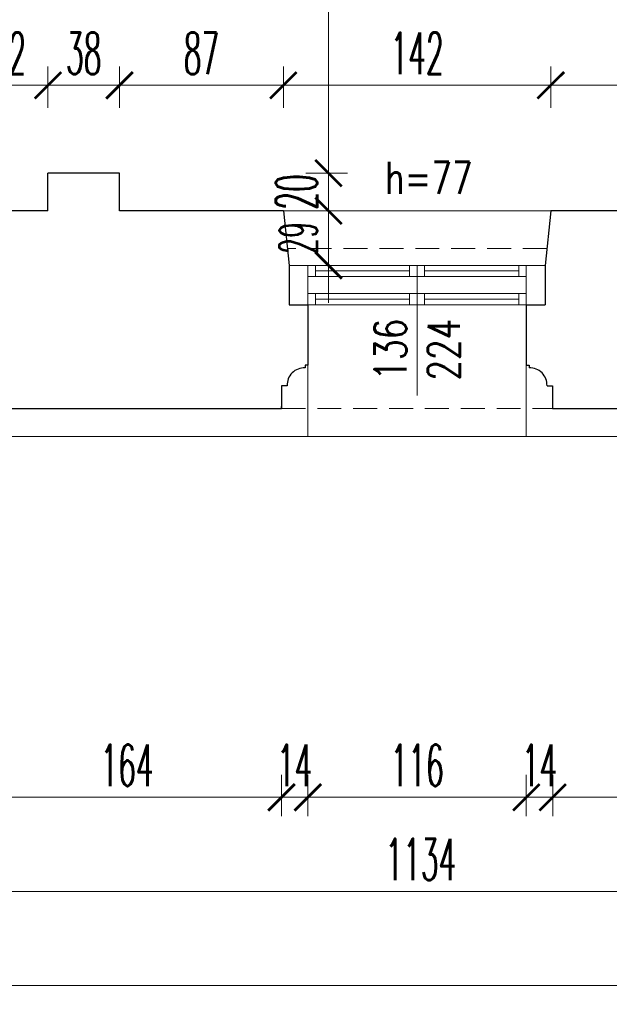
# Model space of a CAD drawing. Header units: millimetres. Extents: x -5207 to 173417, y -28809 to -6400.
# Tile 229 of 256: x 9279 to 9593, y -13721 to -13198. Entities that reach past the tile are written whole.
import ezdxf

# ---------------------------------------------------------------- set-up
doc = ezdxf.new("R2010")
doc.units = ezdxf.units.MM
doc.linetypes.add('HIDDEN', pattern=[9.525, 6.35, -3.175])
for name, color, linetype, lineweight in [('m_cienka', 6, 'Continuous', 5), ('m_stolarka', 52, 'Continuous', 9), ('m_tekst', 7, 'Continuous', 13), ('m_wymiary', 1, 'Continuous', 9), ('m_ściany', 90, 'Continuous', 30)]:
    doc.layers.add(name, color=color, linetype=linetype, lineweight=lineweight)
doc.styles.add('styl1', font='simplex.shx', dxfattribs={"width": 0.75})
doc.styles.add('WYM', font='simplex.shx', dxfattribs={"width": 0.5})
doc.dimstyles.new('ZOL_3DPROJEKT100', dxfattribs={"dimscale": 2, "dimtxt": 10, "dimasz": 5, "dimexe": 0, "dimexo": 0, "dimgap": 3, "dimtad": 1, "dimdec": 1, "dimrnd": 0.5, "dimdsep": 46, "dimtxsty": 'WYM', "dimblk1": 'YARA', "dimblk2": 'YARA', "dimsah": 1, "dimcen": 1.2, "dimdle": 6, "dimclrd": 1, "dimclre": 250, "dimclrt": 7, "dimadec": 1, "dimazin": 0, "dimtfac": 1, "dimtdec": 1, "dimtix": 1, "dimtmove": 2, "dimatfit": 3, "dimldrblk": 'WW', "dimfxl": 1, "dimfxlon": 1, "dimtolj": 1, "dimtzin": 0, "dimlwd": -1, "dimlwe": 0, "dimarcsym": 0})

# ---------------------------------------------------------------- blocks, each defined once
blk = doc.blocks.new('DIMTICK')
for p, q in [((0, 1), (0, -1)), ((-1, 0), (1, 0))]:
    blk.add_line(p, q)
at = {"const_width": 0.141}
blk.add_lwpolyline([(0.707, 0.707), (-0.707, -0.707)], dxfattribs=at)
blk = doc.blocks.new('YARA')
at = {"layer": 'm_wymiary'}
blk.add_blockref('DIMTICK', (0, 0), dxfattribs=at)
blk = doc.blocks.new('*D4369')
at = {"layer": 'Defpoints', "color": 0, "ltscale": 2, "transparency": 16777216}
for p in [(9987.45, -9859.27), (8512.62, -13404.27), (9987.45, -13404.27)]:
    blk.add_point(p, dxfattribs=at)
at = {"layer": 'm_wymiary', "color": 250, "linetype": 'HIDDEN', "lineweight": 0, "ltscale": 2, "transparency": 16777216}
for p, q in [((8524.62, -9859.27), (8512.62, -9859.27)), ((8524.62, -13404.27), (8512.62, -13404.27))]:
    blk.add_line(p, q, dxfattribs=at)
at = {"layer": 'm_wymiary', "color": 1, "ltscale": 2, "transparency": 16777216}
blk.add_line((8512.62, -9869.27), (8512.62, -13394.27), dxfattribs=at)
at = {"layer": 'm_wymiary', "color": 1, "ltscale": 2, "transparency": 16777216, "xscale": 10, "yscale": 10, "zscale": 10}
for p, rotation in [((8512.62, -9859.27), 90), ((8512.62, -13404.27), 270)]:
    blk.add_blockref('YARA', p, dxfattribs=dict(at, rotation=rotation))
at = {"layer": 'm_wymiary', "color": 7, "ltscale": 2, "transparency": 16777216, "insert": (8495.62, -11631.77), "char_height": 22, "attachment_point": 5, "rotation": 90, "style": 'WYM'}
blk.add_mtext('\\A1;3545', dxfattribs=at)
blk = doc.blocks.new('WW')
at = {"ltscale": 2}
for p, q in [((3, 3), (-3, -3)), ((0, -3), (0, 3)), ((-6.31, 0), (6.1, 0))]:
    blk.add_line(p, q, dxfattribs=at)
blk = doc.blocks.new('*D4432')
at = {"layer": 'Defpoints', "color": 0, "ltscale": 2, "transparency": 16777216}
for p in [(9254.45, -13404.27), (9418.45, -13403.74), (9418.45, -13610.98)]:
    blk.add_point(p, dxfattribs=at)
at = {"layer": 'm_wymiary', "color": 250, "linetype": 'HIDDEN', "lineweight": 0, "ltscale": 2, "transparency": 16777216}
for p, q in [((9254.45, -13598.98), (9254.45, -13610.98)), ((9418.45, -13598.98), (9418.45, -13610.98))]:
    blk.add_line(p, q, dxfattribs=at)
at = {"layer": 'm_wymiary', "color": 1, "ltscale": 2, "transparency": 16777216}
blk.add_line((9264.45, -13610.98), (9408.45, -13610.98), dxfattribs=at)
at = {"layer": 'm_wymiary', "color": 1, "ltscale": 2, "transparency": 16777216, "xscale": 10, "yscale": 10, "zscale": 10, "rotation": 180}
blk.add_blockref('YARA', (9254.45, -13610.98), dxfattribs=at)
at = {"layer": 'm_wymiary', "color": 1, "ltscale": 2, "transparency": 16777216, "xscale": 10, "yscale": 10, "zscale": 10}
blk.add_blockref('YARA', (9418.45, -13610.98), dxfattribs=at)
at = {"layer": 'm_wymiary', "color": 7, "ltscale": 2, "transparency": 16777216, "insert": (9336.45, -13593.98), "char_height": 22, "attachment_point": 5, "style": 'WYM'}
blk.add_mtext('\\A1;164', dxfattribs=at)
blk = doc.blocks.new('*D4433')
at = {"layer": 'Defpoints', "color": 0, "ltscale": 2, "transparency": 16777216}
for p in [(9432.45, -13364.77), (9418.45, -13403.74), (9432.45, -13610.98)]:
    blk.add_point(p, dxfattribs=at)
at = {"layer": 'm_wymiary', "color": 250, "linetype": 'HIDDEN', "lineweight": 0, "ltscale": 2, "transparency": 16777216}
for p, q in [((9418.45, -13598.98), (9418.45, -13610.98)), ((9432.45, -13598.98), (9432.45, -13610.98))]:
    blk.add_line(p, q, dxfattribs=at)
at = {"layer": 'm_wymiary', "color": 1, "ltscale": 2, "transparency": 16777216}
for p, q in [((9408.45, -13610.98), (9398.45, -13610.98)), ((9418.45, -13610.98), (9432.45, -13610.98)), ((9442.45, -13610.98), (9452.45, -13610.98))]:
    blk.add_line(p, q, dxfattribs=at)
at = {"layer": 'm_wymiary', "color": 1, "ltscale": 2, "transparency": 16777216, "xscale": 10, "yscale": 10, "zscale": 10}
blk.add_blockref('YARA', (9418.45, -13610.98), dxfattribs=at)
at = {"layer": 'm_wymiary', "color": 1, "ltscale": 2, "transparency": 16777216, "xscale": 10, "yscale": 10, "zscale": 10, "rotation": 180}
blk.add_blockref('YARA', (9432.45, -13610.98), dxfattribs=at)
at = {"layer": 'm_wymiary', "color": 7, "ltscale": 2, "transparency": 16777216, "insert": (9425.45, -13593.98), "char_height": 22, "attachment_point": 5, "style": 'WYM'}
blk.add_mtext('\\A1;14', dxfattribs=at)
blk = doc.blocks.new('*D4434')
at = {"layer": 'Defpoints', "color": 0, "ltscale": 2, "transparency": 16777216}
for p in [(9432.45, -13364.77), (9548.45, -13364.77), (9548.45, -13610.98)]:
    blk.add_point(p, dxfattribs=at)
at = {"layer": 'm_wymiary', "color": 250, "linetype": 'HIDDEN', "lineweight": 0, "ltscale": 2, "transparency": 16777216}
for p, q in [((9432.45, -13598.98), (9432.45, -13610.98)), ((9548.45, -13598.98), (9548.45, -13610.98))]:
    blk.add_line(p, q, dxfattribs=at)
at = {"layer": 'm_wymiary', "color": 1, "ltscale": 2, "transparency": 16777216}
blk.add_line((9442.45, -13610.98), (9538.45, -13610.98), dxfattribs=at)
at = {"layer": 'm_wymiary', "color": 1, "ltscale": 2, "transparency": 16777216, "xscale": 10, "yscale": 10, "zscale": 10, "rotation": 180}
blk.add_blockref('YARA', (9432.45, -13610.98), dxfattribs=at)
at = {"layer": 'm_wymiary', "color": 1, "ltscale": 2, "transparency": 16777216, "xscale": 10, "yscale": 10, "zscale": 10}
blk.add_blockref('YARA', (9548.45, -13610.98), dxfattribs=at)
at = {"layer": 'm_wymiary', "color": 7, "ltscale": 2, "transparency": 16777216, "insert": (9490.45, -13593.98), "char_height": 22, "attachment_point": 5, "style": 'WYM'}
blk.add_mtext('\\A1;116', dxfattribs=at)
blk = doc.blocks.new('*D4435')
at = {"layer": 'Defpoints', "color": 0, "ltscale": 2, "transparency": 16777216}
for p in [(9548.45, -13364.77), (9562.45, -13404.27), (9562.45, -13610.98)]:
    blk.add_point(p, dxfattribs=at)
at = {"layer": 'm_wymiary', "color": 250, "linetype": 'HIDDEN', "lineweight": 0, "ltscale": 2, "transparency": 16777216}
for p, q in [((9548.45, -13598.98), (9548.45, -13610.98)), ((9562.45, -13598.98), (9562.45, -13610.98))]:
    blk.add_line(p, q, dxfattribs=at)
at = {"layer": 'm_wymiary', "color": 1, "ltscale": 2, "transparency": 16777216}
for p, q in [((9538.45, -13610.98), (9528.45, -13610.98)), ((9548.45, -13610.98), (9562.45, -13610.98)), ((9572.45, -13610.98), (9582.45, -13610.98))]:
    blk.add_line(p, q, dxfattribs=at)
at = {"layer": 'm_wymiary', "color": 1, "ltscale": 2, "transparency": 16777216, "xscale": 10, "yscale": 10, "zscale": 10}
blk.add_blockref('YARA', (9548.45, -13610.98), dxfattribs=at)
at = {"layer": 'm_wymiary', "color": 1, "ltscale": 2, "transparency": 16777216, "xscale": 10, "yscale": 10, "zscale": 10, "rotation": 180}
blk.add_blockref('YARA', (9562.45, -13610.98), dxfattribs=at)
at = {"layer": 'm_wymiary', "color": 7, "ltscale": 2, "transparency": 16777216, "insert": (9555.45, -13593.98), "char_height": 22, "attachment_point": 5, "style": 'WYM'}
blk.add_mtext('\\A1;14', dxfattribs=at)
blk = doc.blocks.new('*D4436')
at = {"layer": 'Defpoints', "color": 0, "ltscale": 2, "transparency": 16777216}
for p in [(9562.45, -13404.27), (9729.45, -13404.27), (9729.45, -13610.98)]:
    blk.add_point(p, dxfattribs=at)
at = {"layer": 'm_wymiary', "color": 250, "linetype": 'HIDDEN', "lineweight": 0, "ltscale": 2, "transparency": 16777216}
for p, q in [((9562.45, -13598.98), (9562.45, -13610.98)), ((9729.45, -13598.98), (9729.45, -13610.98))]:
    blk.add_line(p, q, dxfattribs=at)
at = {"layer": 'm_wymiary', "color": 1, "ltscale": 2, "transparency": 16777216}
blk.add_line((9572.45, -13610.98), (9719.45, -13610.98), dxfattribs=at)
at = {"layer": 'm_wymiary', "color": 1, "ltscale": 2, "transparency": 16777216, "xscale": 10, "yscale": 10, "zscale": 10, "rotation": 180}
blk.add_blockref('YARA', (9562.45, -13610.98), dxfattribs=at)
at = {"layer": 'm_wymiary', "color": 1, "ltscale": 2, "transparency": 16777216, "xscale": 10, "yscale": 10, "zscale": 10}
blk.add_blockref('YARA', (9729.45, -13610.98), dxfattribs=at)
at = {"layer": 'm_wymiary', "color": 7, "ltscale": 2, "transparency": 16777216, "insert": (9645.95, -13593.98), "char_height": 22, "attachment_point": 5, "style": 'WYM'}
blk.add_mtext('\\A1;167', dxfattribs=at)
blk = doc.blocks.new('*D4514')
at = {"layer": 'Defpoints', "color": 0, "ltscale": 2, "transparency": 16777216}
for p in [(8925.45, -12254.27), (10059.45, -13404.27), (10059.45, -13660.98)]:
    blk.add_point(p, dxfattribs=at)
at = {"layer": 'm_wymiary', "color": 250, "linetype": 'HIDDEN', "lineweight": 0, "ltscale": 2, "transparency": 16777216}
for p, q in [((8925.45, -13648.98), (8925.45, -13660.98)), ((10059.45, -13648.98), (10059.45, -13660.98))]:
    blk.add_line(p, q, dxfattribs=at)
at = {"layer": 'm_wymiary', "color": 1, "ltscale": 2, "transparency": 16777216}
blk.add_line((8935.45, -13660.98), (10049.45, -13660.98), dxfattribs=at)
at = {"layer": 'm_wymiary', "color": 1, "ltscale": 2, "transparency": 16777216, "xscale": 10, "yscale": 10, "zscale": 10, "rotation": 180}
blk.add_blockref('YARA', (8925.45, -13660.98), dxfattribs=at)
at = {"layer": 'm_wymiary', "color": 1, "ltscale": 2, "transparency": 16777216, "xscale": 10, "yscale": 10, "zscale": 10}
blk.add_blockref('YARA', (10059.45, -13660.98), dxfattribs=at)
at = {"layer": 'm_wymiary', "color": 7, "ltscale": 2, "transparency": 16777216, "insert": (9492.45, -13643.98), "char_height": 22, "attachment_point": 5, "style": 'WYM'}
blk.add_mtext('\\A1;1134', dxfattribs=at)
blk = doc.blocks.new('*D4520')
at = {"layer": 'Defpoints', "color": 0, "ltscale": 2, "transparency": 16777216}
for p in [(8808.45, -11811.8), (15193.45, -11811.8), (15193.45, -13710.98)]:
    blk.add_point(p, dxfattribs=at)
at = {"layer": 'm_wymiary', "color": 250, "linetype": 'HIDDEN', "lineweight": 0, "ltscale": 2, "transparency": 16777216}
for p, q in [((8808.45, -13698.98), (8808.45, -13710.98)), ((15193.45, -13698.98), (15193.45, -13710.98))]:
    blk.add_line(p, q, dxfattribs=at)
at = {"layer": 'm_wymiary', "color": 1, "ltscale": 2, "transparency": 16777216}
blk.add_line((8818.45, -13710.98), (15183.45, -13710.98), dxfattribs=at)
at = {"layer": 'm_wymiary', "color": 1, "ltscale": 2, "transparency": 16777216, "xscale": 10, "yscale": 10, "zscale": 10, "rotation": 180}
blk.add_blockref('YARA', (8808.45, -13710.98), dxfattribs=at)
at = {"layer": 'm_wymiary', "color": 1, "ltscale": 2, "transparency": 16777216, "xscale": 10, "yscale": 10, "zscale": 10}
blk.add_blockref('YARA', (15193.45, -13710.98), dxfattribs=at)
at = {"layer": 'm_wymiary', "color": 7, "ltscale": 2, "transparency": 16777216, "insert": (12000.95, -13693.98), "char_height": 22, "attachment_point": 5, "style": 'WYM'}
blk.add_mtext('\\A1;6385', dxfattribs=at)
blk = doc.blocks.new('*D4664')
at = {"layer": 'Defpoints', "color": 0, "ltscale": 2, "transparency": 16777216}
for p in [(9332.45, -13279.27), (9443.44, -13279.27), (9332.45, -13299.27)]:
    blk.add_point(p, dxfattribs=at)
at = {"layer": 'm_wymiary', "color": 1, "ltscale": 2, "transparency": 16777216}
for p, q in [((9443.44, -13269.27), (9443.44, -13259.27)), ((9443.44, -13299.27), (9443.44, -13279.27)), ((9443.44, -13309.27), (9443.44, -13319.27))]:
    blk.add_line(p, q, dxfattribs=at)
at = {"layer": 'm_wymiary', "color": 250, "linetype": 'HIDDEN', "lineweight": 0, "ltscale": 2, "transparency": 16777216}
for p, q in [((9431.44, -13279.27), (9443.44, -13279.27)), ((9431.44, -13299.27), (9443.44, -13299.27))]:
    blk.add_line(p, q, dxfattribs=at)
at = {"layer": 'm_wymiary', "color": 1, "ltscale": 2, "transparency": 16777216, "xscale": 10, "yscale": 10, "zscale": 10}
for p, rotation in [((9443.44, -13279.27), 270), ((9443.44, -13299.27), 90)]:
    blk.add_blockref('YARA', p, dxfattribs=dict(at, rotation=rotation))
at = {"layer": 'm_wymiary', "color": 7, "ltscale": 2, "transparency": 16777216, "insert": (9426.44, -13289.27), "char_height": 22, "attachment_point": 5, "rotation": 90, "style": 'WYM'}
blk.add_mtext('\\A1;20', dxfattribs=at)
blk = doc.blocks.new('*D4665')
at = {"layer": 'Defpoints', "color": 0, "ltscale": 2, "transparency": 16777216}
for p in [(9338.45, -12932.27), (9443.44, -12932.27), (9332.45, -13279.27)]:
    blk.add_point(p, dxfattribs=at)
at = {"layer": 'm_wymiary', "color": 250, "linetype": 'HIDDEN', "lineweight": 0, "ltscale": 2, "transparency": 16777216}
for p, q in [((9431.44, -12932.27), (9443.44, -12932.27)), ((9431.44, -13279.27), (9443.44, -13279.27))]:
    blk.add_line(p, q, dxfattribs=at)
at = {"layer": 'm_wymiary', "color": 1, "ltscale": 2, "transparency": 16777216}
blk.add_line((9443.44, -13269.27), (9443.44, -12942.27), dxfattribs=at)
at = {"layer": 'm_wymiary', "color": 1, "ltscale": 2, "transparency": 16777216, "xscale": 10, "yscale": 10, "zscale": 10}
for p, rotation in [((9443.44, -12932.27), 90), ((9443.44, -13279.27), 270)]:
    blk.add_blockref('YARA', p, dxfattribs=dict(at, rotation=rotation))
at = {"layer": 'm_wymiary', "color": 7, "ltscale": 2, "transparency": 16777216, "insert": (9426.44, -13105.77), "char_height": 22, "attachment_point": 5, "rotation": 90, "style": 'WYM'}
blk.add_mtext('\\A1;347', dxfattribs=at)
blk = doc.blocks.new('*D5239')
at = {"layer": 'Defpoints', "color": 0, "transparency": 16777216}
for p in [(9561.45, -13232.6), (9561.45, -13299.27), (9731.45, -13299.27)]:
    blk.add_point(p, dxfattribs=at)
at = {"layer": 'm_wymiary', "color": 250, "linetype": 'HIDDEN', "lineweight": 0, "transparency": 16777216}
for p, q in [((9561.45, -13244.6), (9561.45, -13232.6)), ((9731.45, -13244.6), (9731.45, -13232.6))]:
    blk.add_line(p, q, dxfattribs=at)
at = {"layer": 'm_wymiary', "color": 1, "transparency": 16777216}
blk.add_line((9721.45, -13232.6), (9571.45, -13232.6), dxfattribs=at)
at = {"layer": 'm_wymiary', "color": 1, "transparency": 16777216, "xscale": 10, "yscale": 10, "zscale": 10, "rotation": 180}
blk.add_blockref('YARA', (9561.45, -13232.6), dxfattribs=at)
at = {"layer": 'm_wymiary', "color": 1, "transparency": 16777216, "xscale": 10, "yscale": 10, "zscale": 10}
blk.add_blockref('YARA', (9731.45, -13232.6), dxfattribs=at)
at = {"layer": 'm_wymiary', "color": 7, "transparency": 16777216, "insert": (9646.45, -13215.6), "char_height": 22, "attachment_point": 5, "style": 'WYM'}
blk.add_mtext('\\A1;170', dxfattribs=at)
blk = doc.blocks.new('*D5240')
at = {"layer": 'Defpoints', "color": 0, "transparency": 16777216}
for p in [(9419.45, -13232.6), (9419.45, -13299.27), (9561.45, -13299.27)]:
    blk.add_point(p, dxfattribs=at)
at = {"layer": 'm_wymiary', "color": 250, "linetype": 'HIDDEN', "lineweight": 0, "transparency": 16777216}
for p, q in [((9419.45, -13244.6), (9419.45, -13232.6)), ((9561.45, -13244.6), (9561.45, -13232.6))]:
    blk.add_line(p, q, dxfattribs=at)
at = {"layer": 'm_wymiary', "color": 1, "transparency": 16777216}
blk.add_line((9551.45, -13232.6), (9429.45, -13232.6), dxfattribs=at)
at = {"layer": 'm_wymiary', "color": 1, "transparency": 16777216, "xscale": 10, "yscale": 10, "zscale": 10, "rotation": 180}
blk.add_blockref('YARA', (9419.45, -13232.6), dxfattribs=at)
at = {"layer": 'm_wymiary', "color": 1, "transparency": 16777216, "xscale": 10, "yscale": 10, "zscale": 10}
blk.add_blockref('YARA', (9561.45, -13232.6), dxfattribs=at)
at = {"layer": 'm_wymiary', "color": 7, "transparency": 16777216, "insert": (9490.45, -13215.6), "char_height": 22, "attachment_point": 5, "style": 'WYM'}
blk.add_mtext('\\A1;142', dxfattribs=at)
blk = doc.blocks.new('*D5241')
at = {"layer": 'Defpoints', "color": 0, "transparency": 16777216}
for p in [(9332.45, -13232.6), (9332.45, -13279.27), (9419.45, -13299.27)]:
    blk.add_point(p, dxfattribs=at)
at = {"layer": 'm_wymiary', "color": 250, "linetype": 'HIDDEN', "lineweight": 0, "transparency": 16777216}
for p, q in [((9332.45, -13244.6), (9332.45, -13232.6)), ((9419.45, -13244.6), (9419.45, -13232.6))]:
    blk.add_line(p, q, dxfattribs=at)
at = {"layer": 'm_wymiary', "color": 1, "transparency": 16777216}
blk.add_line((9409.45, -13232.6), (9342.45, -13232.6), dxfattribs=at)
at = {"layer": 'm_wymiary', "color": 1, "transparency": 16777216, "xscale": 10, "yscale": 10, "zscale": 10, "rotation": 180}
blk.add_blockref('YARA', (9332.45, -13232.6), dxfattribs=at)
at = {"layer": 'm_wymiary', "color": 1, "transparency": 16777216, "xscale": 10, "yscale": 10, "zscale": 10}
blk.add_blockref('YARA', (9419.45, -13232.6), dxfattribs=at)
at = {"layer": 'm_wymiary', "color": 7, "transparency": 16777216, "insert": (9375.95, -13215.6), "char_height": 22, "attachment_point": 5, "style": 'WYM'}
blk.add_mtext('\\A1;87', dxfattribs=at)
blk = doc.blocks.new('*D5242')
at = {"layer": 'Defpoints', "color": 0, "transparency": 16777216}
for p in [(9294.45, -13232.6), (9294.45, -13279.27), (9332.45, -13279.27)]:
    blk.add_point(p, dxfattribs=at)
at = {"layer": 'm_wymiary', "color": 250, "linetype": 'HIDDEN', "lineweight": 0, "transparency": 16777216}
for p, q in [((9294.45, -13244.6), (9294.45, -13232.6)), ((9332.45, -13244.6), (9332.45, -13232.6))]:
    blk.add_line(p, q, dxfattribs=at)
at = {"layer": 'm_wymiary', "color": 1, "transparency": 16777216}
blk.add_line((9322.45, -13232.6), (9304.45, -13232.6), dxfattribs=at)
at = {"layer": 'm_wymiary', "color": 1, "transparency": 16777216, "xscale": 10, "yscale": 10, "zscale": 10, "rotation": 180}
blk.add_blockref('YARA', (9294.45, -13232.6), dxfattribs=at)
at = {"layer": 'm_wymiary', "color": 1, "transparency": 16777216, "xscale": 10, "yscale": 10, "zscale": 10}
blk.add_blockref('YARA', (9332.45, -13232.6), dxfattribs=at)
at = {"layer": 'm_wymiary', "color": 7, "transparency": 16777216, "insert": (9313.45, -13215.6), "char_height": 22, "attachment_point": 5, "style": 'WYM'}
blk.add_mtext('\\A1;38', dxfattribs=at)
blk = doc.blocks.new('*D5243')
at = {"layer": 'Defpoints', "color": 0, "transparency": 16777216}
for p in [(9252.45, -13232.6), (9294.45, -13279.27), (9252.45, -13299.27)]:
    blk.add_point(p, dxfattribs=at)
at = {"layer": 'm_wymiary', "color": 250, "linetype": 'HIDDEN', "lineweight": 0, "transparency": 16777216}
for p, q in [((9252.45, -13244.6), (9252.45, -13232.6)), ((9294.45, -13244.6), (9294.45, -13232.6))]:
    blk.add_line(p, q, dxfattribs=at)
at = {"layer": 'm_wymiary', "color": 1, "transparency": 16777216}
blk.add_line((9284.45, -13232.6), (9262.45, -13232.6), dxfattribs=at)
at = {"layer": 'm_wymiary', "color": 1, "transparency": 16777216, "xscale": 10, "yscale": 10, "zscale": 10, "rotation": 180}
blk.add_blockref('YARA', (9252.45, -13232.6), dxfattribs=at)
at = {"layer": 'm_wymiary', "color": 1, "transparency": 16777216, "xscale": 10, "yscale": 10, "zscale": 10}
blk.add_blockref('YARA', (9294.45, -13232.6), dxfattribs=at)
at = {"layer": 'm_wymiary', "color": 7, "transparency": 16777216, "insert": (9273.45, -13215.6), "char_height": 22, "attachment_point": 5, "style": 'WYM'}
blk.add_mtext('\\A1;42', dxfattribs=at)
blk = doc.blocks.new('*D5324')
at = {"layer": 'Defpoints', "color": 0, "transparency": 16777216}
for p in [(9419.45, -13299.27), (9422.45, -13328.27), (9443.44, -13328.27)]:
    blk.add_point(p, dxfattribs=at)
at = {"layer": 'm_wymiary', "color": 1, "transparency": 16777216}
for p, q in [((9443.44, -13289.27), (9443.44, -13279.27)), ((9443.44, -13299.27), (9443.44, -13328.27)), ((9443.44, -13338.27), (9443.44, -13348.27))]:
    blk.add_line(p, q, dxfattribs=at)
at = {"layer": 'm_wymiary', "color": 250, "linetype": 'HIDDEN', "lineweight": 0, "transparency": 16777216}
for p, q in [((9441.44, -13299.27), (9443.44, -13299.27)), ((9441.44, -13328.27), (9443.44, -13328.27))]:
    blk.add_line(p, q, dxfattribs=at)
at = {"layer": 'm_wymiary', "color": 1, "transparency": 16777216, "xscale": 10, "yscale": 10, "zscale": 10}
for p, rotation in [((9443.44, -13299.27), 270), ((9443.44, -13328.27), 90)]:
    blk.add_blockref('YARA', p, dxfattribs=dict(at, rotation=rotation))
at = {"layer": 'm_wymiary', "color": 7, "transparency": 16777216, "insert": (9427.44, -13313.77), "char_height": 20, "attachment_point": 5, "rotation": 90, "style": 'WYM'}
blk.add_mtext('\\A1;29', dxfattribs=at)

msp = doc.modelspace()

# ---------------------------------------------------------------- linework, layer by layer
at = {"layer": 'm_cienka', "ltscale": 2}
for p, q in [((9561.447, -13299.2708), (9419.447, -13299.2708)), ((9432.447, -13381.2708), (9432.447, -13419.2708)), ((9548.447, -13381.2708), (9548.447, -13419.2708))]:
    msp.add_line(p, q, dxfattribs=at)
at = {"layer": 'm_cienka', "linetype": 'HIDDEN', "ltscale": 2}
for p, q in [((9559.378, -13319.2708), (9421.516, -13319.2708)), ((9418.447, -13404.2708), (9562.447, -13404.2708))]:
    msp.add_line(p, q, dxfattribs=at)
at = {"layer": 'm_cienka', "ltscale": 3}
msp.add_line((9490.447, -13328.2708), (9490.447, -13397.4895), dxfattribs=at)
at = {"layer": 'm_cienka', "ltscale": 2}
msp.add_lwpolyline([(10192.447, -12963.2708), (10074.447, -12963.2708), (10074.447, -13419.2708), (8910.447, -13419.2708), (8910.447, -12429.2708)], dxfattribs=at)
at = {"layer": 'm_stolarka', "ltscale": 2}
for p, q in [((9422.447, -13328.2708), (9558.447, -13328.2708)), ((9432.447, -13328.2708), (9432.447, -13349.2708)), ((9436.447, -13328.2708), (9436.447, -13334.2708)), ((9486.447, -13331.2708), (9436.447, -13331.2708)), ((9486.447, -13328.2708), (9486.447, -13334.2708)), ((9490.447, -13328.2708), (9490.447, -13334.2708)), ((9494.447, -13328.2708), (9494.447, -13334.2708)), ((9544.447, -13331.2708), (9494.447, -13331.2708)), ((9544.447, -13328.2708), (9544.447, -13334.2708)), ((9548.447, -13328.2708), (9548.447, -13349.2708)), ((9432.447, -13334.2708), (9548.447, -13334.2708)), ((9432.447, -13343.2708), (9548.447, -13343.2708)), ((9436.447, -13343.2708), (9436.447, -13349.2708)), ((9486.447, -13346.2708), (9436.447, -13346.2708)), ((9486.447, -13343.2708), (9486.447, -13349.2708)), ((9490.447, -13343.2708), (9490.447, -13349.2708)), ((9494.447, -13343.2708), (9494.447, -13349.2708)), ((9544.447, -13346.2708), (9494.447, -13346.2708)), ((9544.447, -13343.2708), (9544.447, -13349.2708)), ((9422.447, -13349.2708), (9558.447, -13349.2708))]:
    msp.add_line(p, q, dxfattribs=at)
at = {"layer": 'm_ściany', "ltscale": 2}
for p, q in [((9332.447, -13279.2708), (9294.447, -13279.2708)), ((9294.447, -13299.2708), (9294.447, -13279.2708)), ((9332.447, -13299.2708), (9332.447, -13279.2708)), ((9294.447, -13299.2708), (9252.447, -13299.2708)), ((9419.447, -13299.2708), (9332.447, -13299.2708)), ((9419.447, -13299.2708), (9422.447, -13328.2708)), ((9561.447, -13299.2708), (9558.447, -13328.2708)), ((9731.447, -13299.2708), (9561.447, -13299.2708)), ((9422.447, -13328.2708), (9422.447, -13349.2708)), ((9558.447, -13328.2708), (9558.447, -13349.2708)), ((9422.447, -13349.2708), (9432.447, -13349.2708)), ((9432.447, -13349.2708), (9432.447, -13381.2708)), ((9548.447, -13349.2708), (9548.447, -13381.2708)), ((9548.447, -13349.2708), (9558.447, -13349.2708)), ((9548.447, -13381.2708), (9549.947, -13381.2708)), ((9549.947, -13381.2708), (9549.947, -13382.7708)), ((9559.447, -13392.2708), (9562.447, -13392.2708)), ((9562.447, -13392.2708), (9562.447, -13404.2708)), ((9254.447, -13404.2708), (9418.447, -13404.2708)), ((9562.447, -13404.2708), (9729.447, -13404.2708))]:
    msp.add_line(p, q, dxfattribs=at)
msp.add_lwpolyline([(9432.447, -13381.2708), (9430.947, -13381.2708), (9430.947, -13382.7708, 0.44009543), (9421.447, -13392.2708), (9418.447, -13392.2708), (9418.447, -13404.2708), (9418.447, -13403.2004)], format="xyb", dxfattribs=at)
msp.add_arc((9550.3457, -13391.8721), 9.1101, 357.49185, 92.50815, dxfattribs=at)

# ---------------------------------------------------------------- texts
at = {"layer": 'm_tekst', "ltscale": 3, "insert": (9496.6988, -13281.8286), "char_height": 17, "attachment_point": 5, "style": 'styl1'}
msp.add_mtext_dynamic_manual_height_columns('h=77', width=67.251705, gutter_width=350, heights=[0], dxfattribs=at)
at = {"layer": 'm_tekst', "ltscale": 3, "insert": (9490.447, -13373.0923), "char_height": 17, "attachment_point": 5, "rotation": 90, "style": 'styl1'}
msp.add_mtext_dynamic_manual_height_columns('136\\P224', width=67.251705, gutter_width=350, heights=[0], dxfattribs=at)

# ---------------------------------------------------------------- dimensions: what is measured, and where the dimension line sits
at = {"layer": 'm_wymiary', "ltscale": 2}
for base, p1, p2, picture, middle in [((8512.6202, -13404.2708), (9987.447, -9859.2708), (9987.447, -13404.2708), '*D4369', (8495.6202, -11631.7708)), ((9443.4383, -12932.2708), (9332.447, -13279.2708), (9338.447, -12932.2708), '*D4665', (9426.4383, -13105.7708)), ((9443.4383, -13279.2708), (9332.447, -13299.2708), (9332.447, -13279.2708), '*D4664', (9426.4383, -13289.2708))]:
    dim = msp.add_linear_dim(base=base, p1=p1, p2=p2, angle=90, dimstyle='ZOL_3DPROJEKT100', override={"dimtxt": 11, "dimfxl": 6}, dxfattribs=at)
    dim.commit()
    dim.dimension.update_dxf_attribs({"geometry": picture, "text_midpoint": middle})
for base, p1, p2, picture, middle in [((15193.447, -13710.9816), (8808.447, -11811.8005), (15193.447, -11811.8005), '*D4520', (12000.947, -13693.9816)), ((10059.447, -13660.9816), (8925.447, -12254.2708), (10059.447, -13404.2708), '*D4514', (9492.447, -13643.9816)), ((9432.447, -13610.9816), (9418.447, -13403.7356), (9432.447, -13364.7708), '*D4433', (9425.447, -13593.9816)), ((9548.447, -13610.9816), (9432.447, -13364.7708), (9548.447, -13364.7708), '*D4434', (9490.447, -13593.9816)), ((9562.447, -13610.9816), (9548.447, -13364.7708), (9562.447, -13404.2708), '*D4435', (9555.447, -13593.9816)), ((9418.447, -13610.9816), (9254.447, -13404.2708), (9418.447, -13403.7356), '*D4432', (9336.447, -13593.9816)), ((9729.447, -13610.9816), (9562.447, -13404.2708), (9729.447, -13404.2708), '*D4436', (9645.947, -13593.9816))]:
    dim = msp.add_linear_dim(base=base, p1=p1, p2=p2, dimstyle='ZOL_3DPROJEKT100', override={"dimtxt": 11, "dimfxl": 6}, dxfattribs=at)
    dim.commit()
    dim.dimension.update_dxf_attribs({"geometry": picture, "text_midpoint": middle})
at = {"layer": 'm_wymiary'}
for base, p1, p2, picture, middle in [((9252.447, -13232.5989), (9294.447, -13279.2708), (9252.447, -13299.2708), '*D5243', (9273.447, -13215.5989)), ((9294.447, -13232.5989), (9332.447, -13279.2708), (9294.447, -13279.2708), '*D5242', (9313.447, -13215.5989)), ((9332.447, -13232.5989), (9419.447, -13299.2708), (9332.447, -13279.2708), '*D5241', (9375.947, -13215.5989)), ((9419.447, -13232.5989), (9561.447, -13299.2708), (9419.447, -13299.2708), '*D5240', (9490.447, -13215.5989)), ((9561.447, -13232.5989), (9731.447, -13299.2708), (9561.447, -13299.2708), '*D5239', (9646.447, -13215.5989))]:
    dim = msp.add_linear_dim(base=base, p1=p1, p2=p2, dimstyle='ZOL_3DPROJEKT100', override={"dimtxt": 11, "dimfxl": 6}, dxfattribs=at)
    dim.commit()
    dim.dimension.update_dxf_attribs({"geometry": picture, "text_midpoint": middle})
dim = msp.add_linear_dim(base=(9443.4383, -13328.2708), p1=(9419.447, -13299.2708), p2=(9422.447, -13328.2708), angle=90, dimstyle='ZOL_3DPROJEKT100', dxfattribs=at)
dim.commit()
dim.dimension.update_dxf_attribs({"geometry": '*D5324', "text_midpoint": (9427.4383, -13313.7708)})

doc.saveas('drawing.dxf')
